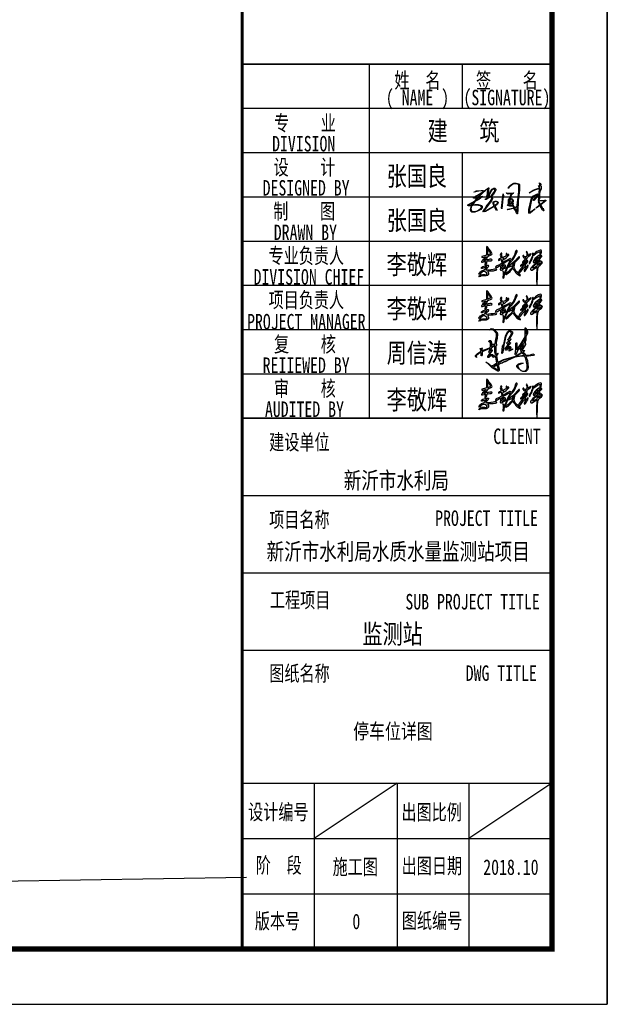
# Model space of a CAD drawing. Extents: x 499156 to 998412, y 3804642 to 7609653.
# Tile 71 of 74: x 501059 to 501132, y 3804642 to 3804763. Entities that reach past the tile are written whole.
import ezdxf
from ezdxf.enums import TextEntityAlignment as Align

# ---------------------------------------------------------------- set-up
doc = ezdxf.new("R2010")
doc.units = 0
doc.layers.get('0').update_dxf_attribs({"linetype": 'CONTINUOUS'})
for name, color, linetype in [('PUB_TITLE', 4, 'CONTINUOUS'), ('TK', 7, 'CONTINUOUS'), ('道路1', 4, 'CONTINUOUS')]:
    doc.layers.add(name, color=color, linetype=linetype)
doc.styles.add('-宋体', font='txt', dxfattribs={"width": 0.8})
doc.styles.add('TKHZ1', font='txt', dxfattribs={"width": 0.8})

# ---------------------------------------------------------------- blocks, each defined once
blk = doc.blocks.new('李敬辉')
h = blk.add_hatch(color=3)
h.paths.add_polyline_path([(3997, 950), (3920, 887), (3809, 793), (3730, 732), (3680, 669), (3670, 639), (3707, 622), (3817, 678), (3907, 708), (3970, 728), (3990, 743), (3996, 778), (4006, 824), (4012, 887), (4026, 937), (4017, 959)], flags=16)
h.paths.add_polyline_path([(4032, 1341), (3906, 1270), (3844, 1178), (3835, 1138), (3884, 1156), (3964, 1210), (4023, 1252), (4056, 1307)], flags=16)
h.paths.add_polyline_path([(3256, 1743), (3239, 1696), (3258, 1665), (3275, 1637), (3275, 1591), (3284, 1520), (3277, 1464), (3259, 1421), (3246, 1392), (3212, 1377), (3163, 1377), (3103, 1399), (3078, 1426), (3069, 1469), (3038, 1469), (3014, 1453), (3014, 1416), (3040, 1373), (3083, 1317), (3111, 1295), (3148, 1295), (3188, 1306), (3208, 1306), (3215, 1290), (3199, 1251), (3129, 1163), (3066, 1117), (3031, 1080), (2990, 1020), (2990, 980), (3003, 969), (3035, 1020), (3096, 1076), (3142, 1114), (3172, 1138), (3188, 1150), (3209, 1171), (3205, 1145), (3186, 1107), (3176, 1078), (3105, 1013), (3025, 946), (2962, 886), (2916, 846), (2880, 812), (2857, 774), (2851, 744), (2868, 730), (2914, 771), (3024, 864), (3095, 923), (3162, 988), (3200, 1041), (3222, 1053), (3243, 1067), (3270, 1067), (3247, 1030), (3206, 960), (3152, 893), (3048, 780), (2915, 625), (2820, 519), (2736, 377), (2707, 320), (2707, 272), (2718, 253), (2745, 249), (2858, 363), (2963, 495), (3041, 601), (3088, 652), (3116, 687), (3154, 721), (3170, 721), (3184, 707), (3175, 659), (3160, 609), (3147, 547), (3103, 439), (3103, 399), (3135, 384), (3182, 435), (3275, 581), (3338, 676), (3378, 766), (3378, 823), (3364, 834), (3343, 815), (3312, 748), (3275, 694), (3250, 664), (3234, 664), (3234, 707), (3218, 760), (3202, 787), (3172, 799), (3153, 812), (3179, 842), (3250, 929), (3319, 1013), (3341, 1063), (3341, 1107), (3311, 1130), (3282, 1137), (3266, 1131), (3254, 1148), (3273, 1225), (3292, 1259), (3301, 1289), (3335, 1338), (3427, 1418), (3515, 1502), (3560, 1542), (3578, 1592), (3558, 1616), (3526, 1589), (3484, 1558), (3440, 1527), (3401, 1491), (3374, 1469), (3350, 1456), (3337, 1472), (3337, 1534), (3337, 1591), (3328, 1653), (3312, 1690), (3293, 1724)])
h.paths.add_polyline_path([(2399, 950), (2324, 886), (2292, 840), (2298, 804), (2330, 753), (2348, 744), (2367, 785), (2389, 842), (2408, 898), (2408, 924), (2408, 940)], flags=16)
h.paths.add_polyline_path([(2726, 1379), (2628, 1264), (2489, 1113), (2318, 957), (2226, 889), (2165, 831), (2104, 784), (1997, 689), (2046, 668), (2184, 746), (2218, 770), (2264, 716), (2287, 696), (2287, 668), (2279, 641), (2242, 584), (2112, 461), (2008, 361), (1921, 281), (1873, 252), (1824, 186), (1872, 164), (1991, 251), (2139, 383), (2207, 458), (2250, 500), (2296, 552), (2321, 577), (2343, 577), (2377, 503), (2448, 397), (2527, 290), (2627, 189), (2710, 140), (2784, 108), (2854, 101), (2832, 152), (2738, 216), (2653, 296), (2536, 404), (2475, 502), (2432, 579), (2413, 645), (2404, 684), (2437, 807), (2461, 906), (2469, 996), (2497, 1033), (2598, 1129), (2672, 1200), (2749, 1286), (2777, 1329), (2777, 1381)])
h.paths.add_polyline_path([(1690, 731), (1619, 719), (1581, 687), (1558, 632), (1548, 602), (1587, 576), (1663, 612), (1729, 669), (1745, 726), (1710, 742)], flags=16)
h.paths.add_polyline_path([(1183, 736), (1135, 680), (1135, 638), (1188, 631), (1265, 671), (1344, 714), (1416, 757), (1452, 777), (1477, 766), (1477, 657), (1466, 577), (1446, 529), (1446, 489), (1492, 469), (1546, 469), (1627, 509), (1666, 542), (1716, 569), (1800, 611), (1824, 683), (1824, 776), (1789, 814), (1724, 836), (1652, 814), (1589, 754), (1566, 776), (1572, 820), (1640, 889), (1699, 938), (1799, 1002), (1910, 1063), (1967, 1097), (2021, 1122), (2063, 1142), (2097, 1155), (2128, 1145), (2135, 1119), (2057, 959), (1964, 794), (1870, 589), (1838, 503), (1787, 397), (1741, 285), (1721, 228), (1709, 228), (1705, 265), (1694, 299), (1697, 321), (1684, 346), (1673, 360), (1659, 385), (1666, 401), (1660, 415), (1641, 405), (1641, 366), (1657, 320), (1666, 251), (1666, 181), (1666, 123), (1666, 65), (1645, 8), (1645, -29), (1645, -69), (1667, -85), (1699, -69), (1726, -15), (1726, 32), (1737, 83), (1755, 130), (1775, 190), (1814, 304), (1860, 404), (1908, 513), (1944, 579), (1997, 689), (2070, 840), (2158, 998), (2228, 1081), (2316, 1178), (2428, 1344), (2506, 1504), (2572, 1639), (2617, 1733), (2617, 1790), (2589, 1821), (2560, 1810), (2511, 1746), (2429, 1501), (2313, 1303), (2260, 1229), (2233, 1187), (2195, 1227), (2139, 1254), (2094, 1236), (1926, 1150), (1797, 1074), (1564, 939), (1446, 862), (1288, 793), (1232, 768)])
h.paths.add_polyline_path([(1508, 1612), (1472, 1551), (1454, 1489), (1476, 1432), (1499, 1368), (1516, 1323), (1506, 1298), (1496, 1275), (1446, 1256), (1385, 1233), (1346, 1178), (1346, 1147), (1362, 1130), (1410, 1150), (1463, 1178), (1523, 1196), (1540, 1176), (1547, 1106), (1547, 1051), (1562, 1032), (1605, 1047), (1637, 1086), (1637, 1138), (1656, 1166), (1674, 1205), (1692, 1238), (1720, 1266), (1720, 1240), (1720, 1201), (1784, 1236), (1857, 1317), (1938, 1387), (2010, 1446), (2041, 1501), (2041, 1545), (1994, 1545), (1971, 1538), (1962, 1517), (1962, 1501), (1956, 1482), (1946, 1467), (1933, 1463), (1933, 1489), (1943, 1517), (1943, 1540), (1924, 1568), (1912, 1591), (1912, 1610), (1891, 1615), (1884, 1609), (1868, 1597), (1859, 1575), (1873, 1540), (1873, 1518), (1873, 1493), (1854, 1459), (1843, 1441), (1843, 1425), (1804, 1402), (1716, 1368), (1671, 1331), (1651, 1304), (1609, 1304), (1594, 1338), (1594, 1420), (1551, 1471), (1551, 1521), (1566, 1578), (1566, 1619), (1533, 1619)], flags=17)
h.paths.add_polyline_path([(168, 583), (175, 642), (267, 713), (435, 770), (553, 799), (624, 799), (670, 766), (663, 732), (608, 654), (516, 562), (471, 526), (471, 498), (528, 481), (650, 493), (809, 516), (986, 538), (1089, 557), (1146, 573), (1190, 544), (1209, 505), (1179, 451), (1103, 433), (971, 406), (838, 406), (676, 394), (617, 394), (617, 363), (653, 286), (663, 224), (644, 171), (597, 110), (500, 65), (399, 65), (276, 65), (187, 65), (113, 32), (0, 0), (31, 83), (125, 138), (254, 168), (377, 168), (435, 153), (527, 169), (556, 220), (527, 281), (446, 328), (376, 363), (288, 363), (223, 327), (138, 259), (75, 190), (16, 169), (-13, 199), (28, 265), (101, 356), (176, 421), (250, 449), (317, 467), (362, 491), (424, 559), (479, 605), (520, 656), (537, 689), (503, 689), (448, 663), (350, 616), (292, 607), (225, 582), (184, 576)])
h.paths.add_polyline_path([(454, 1236), (413, 1218), (373, 1179), (341, 1153), (323, 1137), (333, 1129), (391, 1139), (443, 1147), (467, 1163), (467, 1193), (467, 1221), (461, 1231)], flags=16)
h.paths.add_polyline_path([(585, 1900), (576, 1780), (576, 1654), (582, 1573), (582, 1527), (593, 1508), (633, 1521), (723, 1567), (788, 1589), (788, 1628), (741, 1727), (669, 1827), (623, 1882)], flags=16)
h.paths.add_polyline_path([(551, 2093), (510, 2034), (510, 1862), (521, 1723), (521, 1632), (521, 1554), (516, 1519), (503, 1492), (450, 1472), (374, 1447), (280, 1421), (207, 1395), (197, 1357), (229, 1324), (367, 1359), (439, 1381), (478, 1381), (500, 1370), (481, 1328), (411, 1299), (365, 1259), (303, 1210), (255, 1158), (215, 1107), (185, 1050), (185, 1017), (252, 1017), (370, 1048), (435, 1058), (448, 1044), (432, 976), (419, 915), (412, 872), (412, 836), (429, 822), (471, 841), (510, 895), (538, 969), (552, 1029), (565, 1083), (636, 1095), (742, 1103), (827, 1114), (890, 1121), (898, 1167), (892, 1200), (840, 1208), (742, 1208), (640, 1183), (591, 1162), (562, 1151), (543, 1162), (543, 1233), (552, 1266), (563, 1302), (577, 1349), (611, 1411), (686, 1450), (792, 1490), (880, 1536), (910, 1581), (878, 1632), (784, 1783), (711, 1896), (631, 2001), (590, 2061)])
h.paths.add_polyline_path([(4309, 1042), (4268, 1084), (4229, 1099), (4220, 1083), (4248, 1025), (4267, 1004), (4250, 960), (4210, 930), (4146, 875), (4101, 829), (4083, 811), (4083, 841), (4091, 910), (4113, 971), (4132, 1020), (4171, 1072), (4207, 1126), (4167, 1146), (4123, 1086), (4108, 1072), (4099, 1119), (4116, 1170), (4123, 1231), (4221, 1309), (4285, 1384), (4311, 1411), (4299, 1453), (4269, 1464), (4256, 1437), (4234, 1406), (4201, 1372), (4163, 1339), (4142, 1317), (4118, 1301), (4102, 1310), (4130, 1365), (4183, 1419), (4214, 1505), (4260, 1619), (4286, 1705), (4290, 1789), (4267, 1825), (4197, 1844), (4083, 1799), (3971, 1735), (3880, 1669), (3814, 1610), (3764, 1574), (3730, 1544), (3716, 1552), (3720, 1592), (3711, 1618), (3692, 1625), (3664, 1595), (3664, 1561), (3664, 1491), (3641, 1407), (3603, 1319), (3568, 1231), (3528, 1142), (3496, 1068), (3463, 1007), (3450, 962), (3450, 932), (3479, 913), (3518, 972), (3581, 1104), (3635, 1226), (3662, 1305), (3694, 1379), (3724, 1459), (3763, 1499), (3888, 1596), (3984, 1656), (4085, 1696), (4152, 1728), (4191, 1735), (4211, 1720), (4197, 1665), (4176, 1595), (4159, 1536), (4142, 1490), (4105, 1467), (4002, 1400), (3919, 1339), (3843, 1278), (3801, 1221), (3772, 1165), (3733, 1098), (3713, 1033), (3745, 1015), (3745, 995), (3782, 948), (3836, 988), (3823, 1038), (3885, 1080), (3966, 1126), (4002, 1150), (4028, 1143), (4028, 1072), (3992, 1011), (3905, 933), (3691, 755), (3588, 642), (3553, 606), (3526, 556), (3526, 503), (3567, 466), (3636, 475), (3747, 539), (3855, 601), (3933, 654), (3960, 654), (3979, 637), (3971, 581), (3967, 513), (3956, 416), (3944, 289), (3944, 132), (3935, 16), (3935, -185), (3935, -326), (3953, -425), (3953, -513), (3978, -562), (3997, -530), (3997, -405), (3997, -280), (4003, -149), (4003, -50), (4003, 47), (4013, 148), (4013, 282), (4018, 353), (4032, 518), (4036, 587), (4041, 625), (4073, 648), (4083, 698), (4092, 729), (4192, 815), (4287, 888), (4327, 955), (4344, 1002)])
for points in [[(551, 2093), (510, 2034), (510, 1862), (521, 1723), (521, 1632), (521, 1554), (516, 1519), (503, 1492), (450, 1472), (374, 1447), (280, 1421), (207, 1395), (197, 1357), (229, 1324), (367, 1359), (439, 1381), (478, 1381), (500, 1370), (481, 1328), (411, 1299), (365, 1259), (303, 1210), (255, 1158), (215, 1107), (185, 1050), (185, 1017), (252, 1017), (370, 1048), (435, 1058), (448, 1044), (432, 976), (419, 915), (412, 872), (412, 836), (429, 822), (471, 841), (510, 895), (538, 969), (552, 1029), (565, 1083), (636, 1095), (742, 1103), (827, 1114), (890, 1121), (898, 1167), (892, 1200), (840, 1208), (742, 1208), (640, 1183), (591, 1162), (562, 1151), (543, 1162), (543, 1233), (552, 1266), (563, 1302), (577, 1349), (611, 1411), (686, 1450), (792, 1490), (880, 1536), (910, 1581), (878, 1632), (784, 1783), (711, 1896), (631, 2001), (590, 2061)], [(585, 1900), (576, 1780), (576, 1654), (582, 1573), (582, 1527), (593, 1508), (633, 1521), (723, 1567), (788, 1589), (788, 1628), (741, 1727), (669, 1827), (623, 1882)], [(1183, 736), (1135, 680), (1135, 638), (1188, 631), (1265, 671), (1344, 714), (1416, 757), (1452, 777), (1477, 766), (1477, 657), (1466, 577), (1446, 529), (1446, 489), (1492, 469), (1546, 469), (1627, 509), (1666, 542), (1716, 569), (1800, 611), (1824, 683), (1824, 776), (1789, 814), (1724, 836), (1652, 814), (1589, 754), (1566, 776), (1572, 820), (1640, 889), (1699, 938), (1799, 1002), (1910, 1063), (1967, 1097), (2021, 1122), (2063, 1142), (2097, 1155), (2128, 1145), (2135, 1119), (2057, 959), (1964, 794), (1870, 589), (1838, 503), (1787, 397), (1741, 285), (1721, 228), (1709, 228), (1705, 265), (1694, 299), (1697, 321), (1684, 346), (1673, 360), (1659, 385), (1666, 401), (1660, 415), (1641, 405), (1641, 366), (1657, 320), (1666, 251), (1666, 181), (1666, 123), (1666, 65), (1645, 8), (1645, -29), (1645, -69), (1667, -85), (1699, -69), (1726, -15), (1726, 32), (1737, 83), (1755, 130), (1775, 190), (1814, 304), (1860, 404), (1908, 513), (1944, 579), (1997, 689), (2070, 840), (2158, 998), (2228, 1081), (2316, 1178), (2428, 1344), (2506, 1504), (2572, 1639), (2617, 1733), (2617, 1790), (2589, 1821), (2560, 1810), (2511, 1746), (2429, 1501), (2313, 1303), (2260, 1229), (2233, 1187), (2195, 1227), (2139, 1254), (2094, 1236), (1926, 1150), (1797, 1074), (1564, 939), (1446, 862), (1288, 793), (1232, 768)], [(1508, 1612), (1472, 1551), (1454, 1489), (1476, 1432), (1499, 1368), (1516, 1323), (1506, 1298), (1496, 1275), (1446, 1256), (1385, 1233), (1346, 1178), (1346, 1147), (1362, 1130), (1410, 1150), (1463, 1178), (1523, 1196), (1540, 1176), (1547, 1106), (1547, 1051), (1562, 1032), (1605, 1047), (1637, 1086), (1637, 1138), (1656, 1166), (1674, 1205), (1692, 1238), (1720, 1266), (1720, 1240), (1720, 1201), (1784, 1236), (1857, 1317), (1938, 1387), (2010, 1446), (2041, 1501), (2041, 1545), (1994, 1545), (1971, 1538), (1962, 1517), (1962, 1501), (1956, 1482), (1946, 1467), (1933, 1463), (1933, 1489), (1943, 1517), (1943, 1540), (1924, 1568), (1912, 1591), (1912, 1610), (1891, 1615), (1884, 1609), (1868, 1597), (1859, 1575), (1873, 1540), (1873, 1518), (1873, 1493), (1854, 1459), (1843, 1441), (1843, 1425), (1804, 1402), (1716, 1368), (1671, 1331), (1651, 1304), (1609, 1304), (1594, 1338), (1594, 1420), (1551, 1471), (1551, 1521), (1566, 1578), (1566, 1619), (1533, 1619)], [(2726, 1379), (2628, 1264), (2489, 1113), (2318, 957), (2226, 889), (2165, 831), (2104, 784), (1997, 689), (2046, 668), (2184, 746), (2218, 770), (2264, 716), (2287, 696), (2287, 668), (2279, 641), (2242, 584), (2112, 461), (2008, 361), (1921, 281), (1873, 252), (1824, 186), (1872, 164), (1991, 251), (2139, 383), (2207, 458), (2250, 500), (2296, 552), (2321, 577), (2343, 577), (2377, 503), (2448, 397), (2527, 290), (2627, 189), (2710, 140), (2784, 108), (2854, 101), (2832, 152), (2738, 216), (2653, 296), (2536, 404), (2475, 502), (2432, 579), (2413, 645), (2404, 684), (2437, 807), (2461, 906), (2469, 996), (2497, 1033), (2598, 1129), (2672, 1200), (2749, 1286), (2777, 1329), (2777, 1381)], [(3256, 1743), (3239, 1696), (3258, 1665), (3275, 1637), (3275, 1591), (3284, 1520), (3277, 1464), (3259, 1421), (3246, 1392), (3212, 1377), (3163, 1377), (3103, 1399), (3078, 1426), (3069, 1469), (3038, 1469), (3014, 1453), (3014, 1416), (3040, 1373), (3083, 1317), (3111, 1295), (3148, 1295), (3188, 1306), (3208, 1306), (3215, 1290), (3199, 1251), (3129, 1163), (3066, 1117), (3031, 1080), (2990, 1020), (2990, 980), (3003, 969), (3035, 1020), (3096, 1076), (3142, 1114), (3172, 1138), (3188, 1150), (3209, 1171), (3205, 1145), (3186, 1107), (3176, 1078), (3105, 1013), (3025, 946), (2962, 886), (2916, 846), (2880, 812), (2857, 774), (2851, 744), (2868, 730), (2914, 771), (3024, 864), (3095, 923), (3162, 988), (3200, 1041), (3222, 1053), (3243, 1067), (3270, 1067), (3247, 1030), (3206, 960), (3152, 893), (3048, 780), (2915, 625), (2820, 519), (2736, 377), (2707, 320), (2707, 272), (2718, 253), (2745, 249), (2858, 363), (2963, 495), (3041, 601), (3088, 652), (3116, 687), (3154, 721), (3170, 721), (3184, 707), (3175, 659), (3160, 609), (3147, 547), (3103, 439), (3103, 399), (3135, 384), (3182, 435), (3275, 581), (3338, 676), (3378, 766), (3378, 823), (3364, 834), (3343, 815), (3312, 748), (3275, 694), (3250, 664), (3234, 664), (3234, 707), (3218, 760), (3202, 787), (3172, 799), (3153, 812), (3179, 842), (3250, 929), (3319, 1013), (3341, 1063), (3341, 1107), (3311, 1130), (3282, 1137), (3266, 1131), (3254, 1148), (3273, 1225), (3292, 1259), (3301, 1289), (3335, 1338), (3427, 1418), (3515, 1502), (3560, 1542), (3578, 1592), (3558, 1616), (3526, 1589), (3484, 1558), (3440, 1527), (3401, 1491), (3374, 1469), (3350, 1456), (3337, 1472), (3337, 1534), (3337, 1591), (3328, 1653), (3312, 1690), (3293, 1724)], [(168, 583), (175, 642), (267, 713), (435, 770), (553, 799), (624, 799), (670, 766), (663, 732), (608, 654), (516, 562), (471, 526), (471, 498), (528, 481), (650, 493), (809, 516), (986, 538), (1089, 557), (1146, 573), (1190, 544), (1209, 505), (1179, 451), (1103, 433), (971, 406), (838, 406), (676, 394), (617, 394), (617, 363), (653, 286), (663, 224), (644, 171), (597, 110), (500, 65), (399, 65), (276, 65), (187, 65), (113, 32), (0, 0), (31, 83), (125, 138), (254, 168), (377, 168), (435, 153), (527, 169), (556, 220), (527, 281), (446, 328), (376, 363), (288, 363), (223, 327), (138, 259), (75, 190), (16, 169), (-13, 199), (28, 265), (101, 356), (176, 421), (250, 449), (317, 467), (362, 491), (424, 559), (479, 605), (520, 656), (537, 689), (503, 689), (448, 663), (350, 616), (292, 607), (225, 582), (184, 576)], [(454, 1236), (413, 1218), (373, 1179), (341, 1153), (323, 1137), (333, 1129), (391, 1139), (443, 1147), (467, 1163), (467, 1193), (467, 1221), (461, 1231)], [(1690, 731), (1619, 719), (1581, 687), (1558, 632), (1548, 602), (1587, 576), (1663, 612), (1729, 669), (1745, 726), (1710, 742)], [(2399, 950), (2324, 886), (2292, 840), (2298, 804), (2330, 753), (2348, 744), (2367, 785), (2389, 842), (2408, 898), (2408, 924), (2408, 940)], [(3997, 950), (3920, 887), (3809, 793), (3730, 732), (3680, 669), (3670, 639), (3707, 622), (3817, 678), (3907, 708), (3970, 728), (3990, 743), (3996, 778), (4006, 824), (4012, 887), (4026, 937), (4017, 959)], [(4032, 1341), (3906, 1270), (3844, 1178), (3835, 1138), (3884, 1156), (3964, 1210), (4023, 1252), (4056, 1307)]]:
    blk.add_lwpolyline(points, close=True)
for points in [[(4267, 1004), (4250, 960), (4210, 930), (4146, 875), (4101, 829), (4083, 811), (4083, 841), (4091, 910), (4113, 971), (4132, 1020), (4171, 1072), (4207, 1126), (4167, 1146), (4123, 1086), (4108, 1072), (4099, 1119), (4116, 1170), (4123, 1231), (4221, 1309), (4285, 1384), (4311, 1411), (4299, 1453), (4269, 1464), (4256, 1437), (4234, 1406), (4201, 1372), (4163, 1339), (4142, 1317), (4118, 1301), (4102, 1310), (4130, 1365), (4183, 1419), (4214, 1505), (4260, 1619), (4286, 1705), (4290, 1789), (4267, 1825), (4197, 1844), (4083, 1799), (3971, 1735), (3880, 1669), (3814, 1610), (3764, 1574), (3730, 1544), (3716, 1552), (3720, 1592), (3711, 1618), (3692, 1625), (3664, 1595), (3664, 1561), (3664, 1491), (3641, 1407), (3603, 1319), (3568, 1231), (3528, 1142), (3496, 1068), (3463, 1007), (3450, 962), (3450, 932), (3479, 913), (3518, 972), (3581, 1104), (3635, 1226), (3662, 1305), (3694, 1379), (3724, 1459), (3763, 1499), (3888, 1596), (3984, 1656), (4085, 1696), (4152, 1728), (4191, 1735), (4211, 1720), (4197, 1665), (4176, 1595), (4159, 1536), (4142, 1490), (4105, 1467), (4002, 1400), (3919, 1339), (3843, 1278), (3801, 1221), (3772, 1165), (3733, 1098), (3713, 1033), (3745, 1015), (3745, 995), (3782, 948), (3836, 988), (3823, 1038), (3885, 1080), (3966, 1126), (4002, 1150), (4028, 1143), (4028, 1072), (3992, 1011), (3905, 933), (3691, 755), (3588, 642), (3553, 606), (3526, 556), (3526, 503), (3567, 466), (3636, 475), (3747, 539), (3855, 601), (3933, 654), (3960, 654), (3979, 637), (3971, 581), (3967, 513), (3956, 416), (3944, 289), (3944, 132), (3935, 16), (3935, -185), (3935, -326), (3953, -425), (3953, -513), (3978, -562), (3997, -530), (3997, -405), (3997, -280), (4003, -149), (4003, -50), (4003, 47), (4013, 148), (4013, 282), (4018, 353), (4032, 518), (4036, 587), (4041, 625), (4073, 648), (4083, 698), (4092, 729), (4192, 815), (4287, 888), (4327, 955), (4344, 1002), (4309, 1042)], [(4309, 1042), (4268, 1084), (4229, 1099), (4220, 1083), (4248, 1025), (4267, 1004)]]:
    blk.add_lwpolyline(points)
blk = doc.blocks.new('A$C1A962DD0')
at = {"linetype": 'Continuous'}
h = blk.add_hatch(color=256, dxfattribs=at)
h.paths.add_polyline_path([(92, 26), (90, 27), (74, 18), (94, 7), (95, 12)], flags=16)
h.paths.add_polyline_path([(91, 31), (90, 32), (88, 32), (78, 24), (80, 23), (90, 27)], flags=17)
h.paths.add_polyline_path([(197, 78), (195, 79), (175, 68), (174, 66), (176, 65), (202, 69), (203, 71), (197, 76)], flags=16)
h.paths.add_polyline_path([(129, 97), (128, 98), (128, 96)], flags=16)
h.paths.add_polyline_path([(134, 103), (132, 104), (129, 99), (130, 98)], flags=16)
h.paths.add_polyline_path([(187, 105), (186, 106), (184, 104), (185, 102)], flags=16)
h.paths.add_polyline_path([(81, 105), (79, 106), (68, 101), (64, 96), (61, 88), (62, 87), (67, 91), (70, 91), (70, 88), (58, 73), (55, 67), (56, 64), (66, 72), (72, 72), (76, 64), (82, 68), (83, 73), (81, 82)], flags=16)
h.paths.add_polyline_path([(190, 108), (189, 110), (187, 107), (188, 106)], flags=16)
h.paths.add_polyline_path([(201, 110), (199, 111), (188, 100), (188, 96), (192, 95), (196, 99)], flags=16)
h.paths.add_polyline_path([(207, 137), (205, 138), (192, 117), (189, 111), (190, 109), (204, 119)], flags=16)
h.paths.add_polyline_path([(214, 171), (212, 172), (212, 157), (215, 162)], flags=16)
h.paths.add_polyline_path([(140, 172), (145, 172), (154, 166), (154, 160), (142, 139), (146, 138), (147, 136), (138, 123), (140, 122), (145, 124), (146, 121), (133, 105), (145, 105), (148, 102), (145, 92), (147, 91), (154, 95), (154, 92), (141, 86), (140, 91), (144, 99), (143, 101), (136, 100), (129, 90), (125, 90), (124, 95), (139, 116), (137, 117), (133, 115), (130, 119), (139, 129), (140, 131), (136, 131), (135, 134), (139, 138), (150, 158), (149, 165), (147, 165), (144, 168), (140, 168), (133, 161), (126, 148), (118, 111), (114, 81), (110, 76), (113, 107), (118, 114), (125, 149), (133, 167)], flags=17)
h.paths.add_polyline_path([(208, 183), (211, 183), (218, 169), (218, 161), (211, 146), (210, 130), (208, 125), (209, 114), (194, 89), (206, 89), (204, 85), (199, 81), (204, 77), (209, 69), (230, 71), (240, 74), (245, 72), (243, 68), (211, 64), (217, 46), (220, 17), (217, 7), (211, 1), (201, 0), (191, 3), (178, 15), (173, 22), (173, 26), (179, 32), (189, 35), (199, 35), (181, 29), (176, 24), (182, 12), (187, 7), (197, 2), (205, 2), (213, 7), (216, 15), (216, 29), (211, 54), (205, 65), (194, 65), (164, 60), (119, 40), (120, 42), (125, 43), (146, 54), (142, 55), (114, 46), (101, 40), (94, 35), (94, 32), (96, 30), (104, 35), (107, 35), (117, 40), (111, 36), (103, 34), (100, 31), (98, 31), (95, 27), (99, 12), (99, 5), (97, 2), (93, 2), (70, 16), (53, 32), (43, 39), (54, 34), (68, 22), (70, 22), (72, 25), (89, 37), (85, 61), (83, 64), (77, 60), (72, 59), (70, 69), (65, 68), (56, 59), (51, 59), (51, 64), (62, 80), (61, 82), (57, 80), (55, 82), (61, 95), (60, 97), (30, 84), (27, 81), (27, 71), (25, 66), (23, 66), (24, 79), (21, 80), (12, 75), (3, 66), (4, 59), (0, 64), (0, 68), (8, 76), (23, 85), (19, 97), (22, 97), (26, 93), (28, 99), (26, 91), (28, 88), (45, 94), (58, 100), (63, 104), (63, 123), (60, 126), (59, 124), (57, 124), (56, 128), (58, 130), (62, 130), (65, 127), (67, 119), (67, 105), (80, 111), (78, 113), (72, 113), (71, 115), (82, 116), (85, 136), (88, 145), (88, 160), (77, 172), (69, 177), (63, 176), (58, 173), (62, 178), (66, 180), (73, 179), (78, 176), (90, 164), (92, 158), (90, 138), (86, 123), (87, 110), (85, 108), (85, 77), (86, 73), (88, 72), (93, 77), (94, 76), (87, 67), (92, 42), (95, 40), (117, 51), (165, 64), (193, 82), (190, 86), (191, 92), (187, 93), (184, 96), (183, 100), (175, 87), (170, 73), (168, 71), (166, 72), (169, 95), (169, 119), (171, 121), (173, 120), (173, 91), (191, 118), (207, 146)])
for points in [[(208, 183), (211, 183), (218, 169), (218, 161), (211, 146), (210, 130), (208, 125), (209, 114), (194, 89), (206, 89), (204, 85), (199, 81), (204, 77), (209, 69), (230, 71), (240, 74), (245, 72), (243, 68), (211, 64), (217, 46), (220, 17), (217, 7), (211, 1), (201, 0), (191, 3), (178, 15), (173, 22), (173, 26), (179, 32), (189, 35), (199, 35), (181, 29), (176, 24), (182, 12), (187, 7), (197, 2), (205, 2), (213, 7), (216, 15), (216, 29), (211, 54), (205, 65), (194, 65), (164, 60), (119, 40), (120, 42), (125, 43), (146, 54), (142, 55), (114, 46), (101, 40), (94, 35), (94, 32), (96, 30), (104, 35), (107, 35), (117, 40), (111, 36), (103, 34), (100, 31), (98, 31), (95, 27), (99, 12), (99, 5), (97, 2), (93, 2), (70, 16), (53, 32), (43, 39), (54, 34), (68, 22), (70, 22), (72, 25), (89, 37), (85, 61), (83, 64), (77, 60), (72, 59), (70, 69), (65, 68), (56, 59), (51, 59), (51, 64), (62, 80), (61, 82), (57, 80), (55, 82), (61, 95), (60, 97), (30, 84), (27, 81), (27, 71), (25, 66), (23, 66), (24, 79), (21, 80), (12, 75), (3, 66), (4, 59), (0, 64), (0, 68), (8, 76), (23, 85), (19, 97), (22, 97), (26, 93), (28, 99), (26, 91), (28, 88), (45, 94), (58, 100), (63, 104), (63, 123), (60, 126), (59, 124), (57, 124), (56, 128), (58, 130), (62, 130), (65, 127), (67, 119), (67, 105), (80, 111), (78, 113), (72, 113), (71, 115), (82, 116), (85, 136), (88, 145), (88, 160), (77, 172), (69, 177), (63, 176), (58, 173), (62, 178), (66, 180), (73, 179), (78, 176), (90, 164), (92, 158), (90, 138), (86, 123), (87, 110), (85, 108), (85, 77), (86, 73), (88, 72), (93, 77), (94, 76), (87, 67), (92, 42), (95, 40), (117, 51), (165, 64), (193, 82), (190, 86), (191, 92), (187, 93), (184, 96), (183, 100), (175, 87), (170, 73), (168, 71), (166, 72), (169, 95), (169, 119), (171, 121), (173, 120), (173, 91), (191, 118), (207, 146), (208, 183)], [(140, 172), (145, 172), (154, 166), (154, 160), (142, 139), (146, 138), (147, 136), (138, 123), (140, 122), (145, 124), (146, 121), (133, 105), (145, 105), (148, 102), (145, 92), (147, 91), (154, 95), (154, 92), (141, 86), (140, 91), (144, 99), (143, 101), (136, 100), (129, 90), (125, 90), (124, 95), (139, 116), (137, 117), (133, 115), (130, 119), (139, 129), (140, 131), (136, 131), (135, 134), (139, 138), (150, 158), (149, 165), (147, 165), (144, 168), (140, 168), (133, 161), (126, 148), (118, 111), (114, 81), (110, 76), (113, 107), (118, 114), (125, 149), (133, 167), (140, 172)], [(214, 171), (212, 172), (212, 157), (215, 162), (214, 171)], [(207, 137), (205, 138), (192, 117), (189, 111), (190, 109), (204, 119), (207, 137)], [(81, 105), (79, 106), (68, 101), (64, 96), (61, 88), (62, 87), (67, 91), (70, 91), (70, 88), (58, 73), (55, 67), (56, 64), (66, 72), (72, 72), (76, 64), (82, 68), (83, 73), (81, 82), (81, 105)], [(129, 97), (128, 98), (128, 96), (129, 97)], [(134, 103), (132, 104), (129, 99), (130, 98), (134, 103)], [(187, 105), (186, 106), (184, 104), (185, 102), (187, 105)], [(190, 108), (189, 110), (187, 107), (188, 106), (190, 108)], [(201, 110), (199, 111), (188, 100), (188, 96), (192, 95), (196, 99), (201, 110)], [(197, 78), (195, 79), (175, 68), (174, 66), (176, 65), (202, 69), (203, 71), (197, 76), (197, 78)], [(92, 26), (90, 27), (74, 18), (94, 7), (95, 12), (92, 26)], [(91, 31), (90, 32), (88, 32), (78, 24), (80, 23), (90, 27), (91, 31)]]:
    blk.add_lwpolyline(points, dxfattribs=at)
blk = doc.blocks.new('张国良')
at = {"linetype": 'Continuous'}
h = blk.add_hatch(color=256, dxfattribs=at)
h.paths.add_polyline_path([(70, 138), (69, 139), (51, 139), (41, 137), (38, 134), (35, 122), (37, 113), (40, 110), (50, 110), (64, 114), (77, 122), (82, 127), (82, 132), (78, 137)], flags=16)
h.paths.add_polyline_path([(221, 144), (221, 146), (219, 147), (208, 139), (212, 137), (222, 137), (223, 140)], flags=16)
h.paths.add_polyline_path([(45, 149), (43, 150), (25, 139), (38, 138)], flags=16)
h.paths.add_polyline_path([(151, 155), (150, 156), (144, 155), (137, 149), (139, 142), (143, 138), (156, 149)], flags=16)
h.paths.add_polyline_path([(366, 158), (365, 159), (344, 158), (342, 155), (347, 144), (350, 143), (365, 155), (367, 157)], flags=16)
h.paths.add_polyline_path([(367, 161), (373, 161), (374, 158), (350, 141), (358, 124), (360, 122), (362, 125), (364, 114), (363, 113), (359, 117), (346, 138), (334, 128), (328, 125), (335, 133), (337, 133), (345, 140), (345, 143), (340, 153), (341, 159)])
h.paths.add_polyline_path([(209, 163), (207, 164), (205, 161), (204, 152), (206, 150)], flags=16)
h.paths.add_polyline_path([(216, 166), (214, 167), (212, 165), (209, 148), (209, 145), (212, 144), (218, 150), (218, 155), (219, 153), (221, 153), (223, 161), (221, 162), (221, 164)], flags=16)
h.paths.add_polyline_path([(76, 172), (77, 173), (68, 173), (63, 169), (60, 164), (64, 164)], flags=16)
h.paths.add_polyline_path([(78, 174), (77, 175), (77, 173)], flags=16)
h.paths.add_polyline_path([(335, 185), (333, 186), (321, 180), (323, 172), (325, 171), (330, 176)], flags=16)
h.paths.add_polyline_path([(333, 189), (335, 190), (338, 187), (338, 183), (319, 160), (317, 160), (317, 163), (322, 172), (321, 175), (318, 177), (313, 173), (307, 156), (299, 117), (299, 107), (301, 106), (323, 123), (325, 123), (310, 109), (308, 109), (303, 103), (300, 102), (296, 106), (296, 119), (309, 171), (317, 181)])
h.paths.add_polyline_path([(217, 189), (216, 190), (216, 188)], flags=16)
h.paths.add_polyline_path([(80, 189), (78, 190), (60, 180), (50, 172), (54, 171), (64, 173)], flags=16)
h.paths.add_polyline_path([(180, 190), (181, 190), (182, 179), (179, 167), (175, 122), (173, 125)])
h.paths.add_polyline_path([(342, 213), (341, 214), (341, 212)], flags=16)
h.paths.add_polyline_path([(142, 213), (141, 214), (128, 205), (117, 185), (117, 182), (113, 175), (119, 175), (128, 182), (141, 200), (143, 206)], flags=16)
h.paths.add_polyline_path([(114, 218), (115, 218), (113, 196), (110, 183), (111, 175), (114, 178), (119, 193), (125, 204), (131, 211), (139, 216), (143, 216), (147, 211), (147, 207), (135, 185), (126, 177), (131, 175), (132, 168), (123, 150), (117, 145), (93, 113), (96, 111), (102, 113), (111, 120), (139, 135), (139, 138), (135, 146), (136, 154), (144, 157), (154, 156), (158, 150), (155, 144), (144, 135), (153, 117), (150, 115), (142, 132), (140, 133), (100, 110), (89, 109), (97, 123), (101, 125), (104, 133), (124, 157), (130, 170), (130, 173), (128, 175), (116, 172), (103, 164), (99, 164), (100, 167), (108, 171), (107, 180), (110, 189), (110, 199), (113, 212), (110, 213), (88, 195), (73, 180), (74, 177), (86, 179), (86, 176), (71, 165), (53, 156), (43, 142), (44, 139), (54, 142), (67, 142), (82, 137), (85, 134), (86, 128), (80, 120), (68, 113), (52, 108), (39, 108), (35, 112), (33, 118), (34, 125), (38, 135), (24, 136), (21, 138), (21, 140), (54, 159), (61, 169), (49, 170), (47, 171), (47, 173), (56, 180), (65, 184), (91, 201), (90, 203), (70, 202), (50, 198), (48, 199), (56, 201), (58, 203), (81, 206), (90, 206), (96, 204)])
h.paths.add_polyline_path([(229, 238), (239, 238), (252, 235), (254, 233), (255, 209), (249, 158), (247, 110), (245, 108), (245, 100), (242, 100), (236, 115), (229, 125), (208, 119), (198, 118), (202, 121), (224, 126), (228, 129), (225, 135), (211, 135), (201, 137), (199, 141), (204, 142), (204, 163), (211, 170), (216, 188), (214, 190), (203, 189), (197, 192), (196, 195), (203, 193), (227, 194), (226, 191), (218, 187), (214, 176), (214, 170), (220, 168), (226, 160), (226, 155), (220, 147), (222, 145), (224, 147), (227, 145), (225, 146), (223, 142), (230, 130), (239, 132), (241, 131), (232, 126), (242, 109), (244, 117), (244, 138), (252, 200), (252, 231), (250, 233), (241, 235), (228, 235), (218, 230), (206, 219), (204, 215), (205, 220), (213, 229), (223, 236)])
h.paths.add_polyline_path([(344, 240), (348, 237), (351, 233), (351, 231), (347, 231), (347, 229), (352, 224), (352, 213), (347, 206), (345, 192), (345, 169), (342, 162), (339, 162), (342, 168), (343, 199), (345, 208), (348, 213), (345, 214), (343, 211), (341, 211), (340, 213), (322, 207), (307, 199), (301, 194), (298, 195), (316, 207), (344, 218), (345, 220), (341, 223), (340, 227), (342, 227), (345, 223), (345, 230), (347, 232), (344, 237)])
for points in [[(229, 238), (239, 238), (252, 235), (254, 233), (255, 209), (249, 158), (247, 110), (245, 108), (245, 100), (242, 100), (236, 115), (229, 125), (208, 119), (198, 118), (202, 121), (224, 126), (228, 129), (225, 135), (211, 135), (201, 137), (199, 141), (204, 142), (204, 163), (211, 170), (216, 188), (214, 190), (203, 189), (197, 192), (196, 195), (203, 193), (227, 194), (226, 191), (218, 187), (214, 176), (214, 170), (220, 168), (226, 160), (226, 155), (220, 147), (222, 145), (224, 147), (227, 145), (225, 146), (223, 142), (230, 130), (239, 132), (241, 131), (232, 126), (242, 109), (244, 117), (244, 138), (252, 200), (252, 231), (250, 233), (241, 235), (228, 235), (218, 230), (206, 219), (204, 215), (205, 220), (213, 229), (223, 236), (229, 238)], [(344, 240), (348, 237), (351, 233), (351, 231), (347, 231), (347, 229), (352, 224), (352, 213), (347, 206), (345, 192), (345, 169), (342, 162), (339, 162), (342, 168), (343, 199), (345, 208), (348, 213), (345, 214), (343, 211), (341, 211), (340, 213), (322, 207), (307, 199), (301, 194), (298, 195), (316, 207), (344, 218), (345, 220), (341, 223), (340, 227), (342, 227), (345, 223), (345, 230), (347, 232), (344, 237), (344, 240)], [(114, 218), (115, 218), (113, 196), (110, 183), (111, 175), (114, 178), (119, 193), (125, 204), (131, 211), (139, 216), (143, 216), (147, 211), (147, 207), (135, 185), (126, 177), (131, 175), (132, 168), (123, 150), (117, 145), (93, 113), (96, 111), (102, 113), (111, 120), (139, 135), (139, 138), (135, 146), (136, 154), (144, 157), (154, 156), (158, 150), (155, 144), (144, 135), (153, 117), (150, 115), (142, 132), (140, 133), (100, 110), (89, 109), (97, 123), (101, 125), (104, 133), (124, 157), (130, 170), (130, 173), (128, 175), (116, 172), (103, 164), (99, 164), (100, 167), (108, 171), (107, 180), (110, 189), (110, 199), (113, 212), (110, 213), (88, 195), (73, 180), (74, 177), (86, 179), (86, 176), (71, 165), (53, 156), (43, 142), (44, 139), (54, 142), (67, 142), (82, 137), (85, 134), (86, 128), (80, 120), (68, 113), (52, 108), (39, 108), (35, 112), (33, 118), (34, 125), (38, 135), (24, 136), (21, 138), (21, 140), (54, 159), (61, 169), (49, 170), (47, 171), (47, 173), (56, 180), (65, 184), (91, 201), (90, 203), (70, 202), (50, 198), (48, 199), (56, 201), (58, 203), (81, 206), (90, 206), (96, 204), (114, 218)], [(80, 189), (78, 190), (60, 180), (50, 172), (54, 171), (64, 173), (80, 189)], [(142, 213), (141, 214), (128, 205), (117, 185), (117, 182), (113, 175), (119, 175), (128, 182), (141, 200), (143, 206), (142, 213)], [(180, 190), (181, 190), (182, 179), (179, 167), (175, 122), (173, 125), (180, 190)], [(217, 189), (216, 190), (216, 188), (217, 189)], [(333, 189), (335, 190), (338, 187), (338, 183), (319, 160), (317, 160), (317, 163), (322, 172), (321, 175), (318, 177), (313, 173), (307, 156), (299, 117), (299, 107), (301, 106), (323, 123), (325, 123), (310, 109), (308, 109), (303, 103), (300, 102), (296, 106), (296, 119), (309, 171), (317, 181), (333, 189)], [(335, 185), (333, 186), (321, 180), (323, 172), (325, 171), (330, 176), (335, 185)], [(342, 213), (341, 214), (341, 212), (342, 213)], [(45, 149), (43, 150), (25, 139), (38, 138), (45, 149)], [(70, 138), (69, 139), (51, 139), (41, 137), (38, 134), (35, 122), (37, 113), (40, 110), (50, 110), (64, 114), (77, 122), (82, 127), (82, 132), (78, 137), (70, 138)], [(76, 172), (77, 173), (68, 173), (63, 169), (60, 164), (64, 164), (76, 172)], [(78, 174), (77, 175), (77, 173), (78, 174)], [(151, 155), (150, 156), (144, 155), (137, 149), (139, 142), (143, 138), (156, 149), (151, 155)], [(209, 163), (207, 164), (205, 161), (204, 152), (206, 150), (209, 163)], [(221, 144), (221, 146), (219, 147), (208, 139), (212, 137), (222, 137), (223, 140), (221, 144)], [(216, 166), (214, 167), (212, 165), (209, 148), (209, 145), (212, 144), (218, 150), (218, 155), (219, 153), (221, 153), (223, 161), (221, 162), (221, 164), (216, 166)], [(367, 161), (373, 161), (374, 158), (350, 141), (358, 124), (360, 122), (362, 125), (364, 114), (363, 113), (359, 117), (346, 138), (334, 128), (328, 125), (335, 133), (337, 133), (345, 140), (345, 143), (340, 153), (341, 159), (367, 161)], [(366, 158), (365, 159), (344, 158), (342, 155), (347, 144), (350, 143), (365, 155), (367, 157), (366, 158)]]:
    blk.add_lwpolyline(points, dxfattribs=at)
blk = doc.blocks.new('wrtgtg')
at = {"color": 4}
for p, q in [((7804, -4841), (7804, 52559)), ((7804, -2434), (7804, -2434)), ((2146, -4841), (7804, -4841))]:
    blk.add_line(p, q, dxfattribs=at)
at = {"color": 251}
for p, q in [((5004, -1841), (3504, -2841)), ((7804, -1841), (6304, -2841))]:
    blk.add_line(p, q, dxfattribs=at)
at = {"layer": 'PUB_TITLE'}
for p, q in [((8804, 53559), (8804, -5841)), ((7804, -4841), (7804, 52559)), ((4504, 4748), (4504, 11159)), ((6187, 10359), (6187, 11159)), ((2204, 10359), (7804, 10359)), ((2204, 9559), (7804, 9559)), ((6187, 4748), (6187, 9559)), ((2204, 8759), (7804, 8759)), ((2204, 7959), (7804, 7959)), ((2204, 7159), (7804, 7159)), ((2204, 6359), (7804, 6359)), ((2204, 5559), (7804, 5559)), ((2204, 4759), (7804, 4759)), ((2204, 4759), (7804, 4759)), ((2204, 3359), (7804, 3359)), ((2204, 1959), (7804, 1959)), ((2204, 559), (7804, 559)), ((2204, -1841), (7804, -1841)), ((3504, -1841), (3504, -4841)), ((5004, -1841), (5004, -4841)), ((6304, -1841), (6304, -4841)), ((2204, -2841), (7804, -2841)), ((2204, -3841), (7804, -3841))]:
    blk.add_line(p, q, dxfattribs=at)
blk.add_lwpolyline([(-75296, -5841), (8804, -5841), (8804, 53559), (-75296, 53559)], close=True, dxfattribs=at)
at = {"layer": 'PUB_TITLE', "const_width": 100}
blk.add_lwpolyline([(-72796, -4841), (7804, -4841), (7804, 52559), (-72796, 52559)], close=True, dxfattribs=at)
at = {"layer": 'PUB_TITLE'}
for points, const_width in [([(2204, -4841), (2204, 52559)], 50), ([(2204, 11159), (7804, 11159)], 29.7), ([(2204, 4759), (7804, 4759)], 29.7)]:
    blk.add_lwpolyline(points, dxfattribs=dict(at, const_width=const_width))
at = {"linetype": 'Continuous', "xscale": 4, "yscale": 4, "zscale": 4}
blk.add_blockref('张国良', (6200, 8052), dxfattribs=at)
for name, p, xscale, yscale, zscale in [('李敬辉', (6484, 7310), 0.264000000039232, 0.264000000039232, 0.264000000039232), ('李敬辉', (6484, 6510), 0.264000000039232, 0.264000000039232, 0.264000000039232), ('A$C1A962DD0', (6423, 5598), 4.320000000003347, 4.320000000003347, 4.320000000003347), ('李敬辉', (6484, 4910), 0.264000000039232, 0.264000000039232, 0.264000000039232)]:
    blk.add_blockref(name, p, dxfattribs=dict(xscale=xscale, yscale=yscale, zscale=zscale))
at = {"layer": 'TK'}
for s, height, style, width, p in [('姓  名', 280, '-宋体', 0.75, (5373, 10869)), ('签    名', 280, '-宋体', 0.75, (6990, 10869)), ('( NAME )', 280, '-宋体', 0.75, (5373, 10533)), ('(SIGNATURE)', 280, '-宋体', 0.75, (6990, 10533)), ('专    业', 280, '-宋体', 0.75, (3339, 10099)), ('DIVISION ', 280, '-宋体', 0.75, (3388, 9719)), ('设    计', 280, '-宋体', 0.75, (3331, 9299)), ('张国良', 350, 'TKHZ1', 0.8, (5362, 9141)), ('DESIGNED BY', 280, '-宋体', 0.75, (3360, 8921)), ('制    图    ', 280, '-宋体', 0.75, (3611, 8503)), ('张国良', 350, 'TKHZ1', 0.8, (5362, 8341)), ('DRAWN BY', 280, '-宋体', 0.75, (3347, 8116)), ('专业负责人', 280, '-宋体', 0.75, (3364, 7700)), ('李敬辉', 350, 'TKHZ1', 0.8, (5362, 7541)), ('DIVISION CHIEF', 280, '-宋体', 0.75, (3410, 7311)), ('项目负责人', 280, '-宋体', 0.75, (3364, 6900)), ('李敬辉', 350, 'TKHZ1', 0.8, (5362, 6741)), ('PROJECT MANAGER', 280, '-宋体', 0.75, (3364, 6501)), ('复    核', 280, '-宋体', 0.75, (3339, 6100)), ('周信涛', 350, 'TKHZ1', 0.8, (5362, 5941)), ('REIIEWED BY', 280, '-宋体', 0.75, (3361, 5715)), ('审    核', 280, '-宋体', 0.75, (3338, 5300)), ('李敬辉', 350, 'TKHZ1', 0.8, (5362, 5094)), ('AUDITED BY', 280, '-宋体', 0.75, (3330, 4916)), ('工程项目', 280, '-宋体', 0.75, (3252, 1473)), ('SUB PROJECT TITLE', 280, '-宋体', 0.75, (6369, 1438))]:
    blk.add_text(s, height=height, dxfattribs=dict(at, style=style, width=width)).set_placement(p, align=Align.MIDDLE)
for s, height, style, width, p in [('建   筑', 350, 'TKHZ1', 0.8, (6205, 9774)), ('新沂市水利局', 304.9, 'TKHZ1', 0.8, (4991, 3479)), ('新沂市水利局水质水量监测站项目', 304.92, 'TKHZ1', 0.8, (5024, 2192)), ('监测站', 350, 'TKHZ1', 0.8, (4923, 680)), ('2018.10', 280, '-宋体', 0.75, (7062, -3501))]:
    blk.add_text(s, height=height, dxfattribs=dict(at, style=style, width=width)).set_placement(p, align=Align.CENTER)
at = {"layer": 'TK', "style": '-宋体', "width": 0.75}
for s, p in [('建设单位', (2693, 4184)), ('CLIENT', (6743, 4289, 0)), ('项目名称', (2692, 2782)), ('PROJECT TITLE', (5693, 2808, 0)), ('图纸名称', (2695, 2)), ('DWG TITLE', (6245, 7, 0)), ('设计编号', (2313, -2504, 0)), ('出图比例', (5084, -2507, 0)), ('阶  段', (2449, -3467, 0)), ('施工图', (3839, -3495, 0)), ('出图日期', (5087, -3478, 0)), ('版本号', (2433, -4475, 0)), ('0', (4197, -4483, 0)), ('图纸编号', (5091, -4469, 0))]:
    blk.add_text(s, height=280, dxfattribs=at).set_placement(p)

msp = doc.modelspace()

# ---------------------------------------------------------------- linework, layer by layer
at = {"layer": '道路1', "linetype": 'Continuous'}
msp.add_line((501086.979, 3804657.327), (500573.763, 3804649.437), dxfattribs=at)

# ---------------------------------------------------------------- block references
at = {"xscale": 0.00684288, "yscale": 0.00684288, "zscale": 0.00684288}
msp.add_blockref('wrtgtg', (501071.369, 3804681.614), dxfattribs=at)

# ---------------------------------------------------------------- texts
at = {"layer": 'TK', "style": 'TKHZ1', "width": 0.8}
msp.add_text('停车位详图', height=1.89, dxfattribs=at).set_placement((501105.104, 3804674.478), align=Align.CENTER)

doc.saveas('drawing.dxf')
